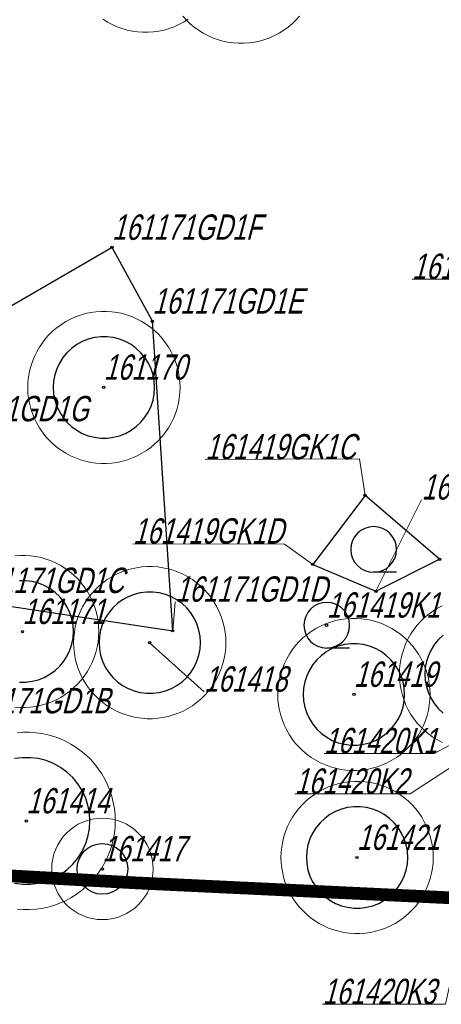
# Model space of a CAD drawing. Header units: metres. Extents: x 7419449 to 7420144, y 5549519 to 5549653.
# Tile 52 of 67: x 7419544 to 7419561, y 5549521 to 5549560. Entities that reach past the tile are written whole.
import ezdxf
from ezdxf.enums import TextEntityAlignment as Align
from ezdxf.lldxf.tags import DXFTag

# ---------------------------------------------------------------- set-up
doc = ezdxf.new("R2010")
doc.units = ezdxf.units.M
doc.layers.add('_4_GRANICA_OPRACOWANIA', color=146, linetype='2', lineweight=53, transparency=0.2)
doc.layers.add('_4_korony', color=7, linetype='Continuous', lineweight=25, true_color=0x7aa300)
for name, color, linetype, lineweight in [('_4_krzewy istniejące', 86, 'Continuous', 30), ('_4_NUMERY_PIKIET', 7, 'Continuous', 15), ('_4_SOD', 30, 'Continuous', 20)]:
    doc.layers.add(name, color=color, linetype=linetype, lineweight=lineweight)
doc.layers.add('_4_PUNKT_INWENTARYZACYJNY', color=7, linetype='Continuous')
doc.styles.add('STANDARD-Working1250', font='arial.ttf', dxfattribs={"height": 2.5})
tags = doc.linetypes.add('2', pattern=[0.9, 0.6, -0.3]).pattern_tags.tags
tags[6:7] = [DXFTag(74, 4), DXFTag(75, 0), DXFTag(340, '0'), DXFTag(46, 1.0), DXFTag(50, 0.0), DXFTag(44, 0.0), DXFTag(45, 0.0)]
tags[4:5] = [DXFTag(74, 4), DXFTag(75, 0), DXFTag(340, '0'), DXFTag(46, 1.0), DXFTag(50, 0.0), DXFTag(44, 0.0), DXFTag(45, 0.0)]

# ---------------------------------------------------------------- blocks, each defined once
blk = doc.blocks.new('A$C38776EB9')
at = {"linetype": 'Continuous', "transparency": 33554623}
blk.add_line((-0.525, -0.525), (0, -0.525), dxfattribs=at)
blk.add_circle((0, 0), 0.525, dxfattribs=at)

msp = doc.modelspace()

# ---------------------------------------------------------------- linework, layer by layer
at = {"layer": '_4_GRANICA_OPRACOWANIA', "lineweight": 30, "ltscale": 3, "const_width": 0.5}
msp.add_lwpolyline([(7419450.062, 5549530.83), (7419458.91, 5549530.45), (7419461.94, 5549530.29), (7419468.08, 5549529.97), (7419483.43, 5549529.18), (7419523.94, 5549526.59), (7419538.19, 5549526.4), (7419548.95, 5549525.8), (7419576.9, 5549524.47), (7419583.97, 5549584.15), (7419584.48, 5549588.54), (7419590.93, 5549644.33), (7419562.5, 5549640.55), (7419487.71, 5549630.61), (7419482.9, 5549629.97), (7419478.25, 5549627.12), (7419462.12, 5549617.26), (7419459.99, 5549593.07), (7419450.09, 5549531.19)], close=True, dxfattribs=at)
at = {"layer": '_4_korony', "linetype": 'Continuous', "flags": 128}
for points in [[(7419549.698, 5549545.338), (7419549.682, 5549545.589), (7419549.635, 5549545.835), (7419549.558, 5549546.074), (7419549.451, 5549546.302), (7419549.316, 5549546.514), (7419549.156, 5549546.707), (7419548.973, 5549546.879), (7419548.77, 5549547.027), (7419548.55, 5549547.148), (7419548.316, 5549547.24), (7419548.073, 5549547.303), (7419547.824, 5549547.334), (7419547.572, 5549547.334), (7419547.323, 5549547.303), (7419547.08, 5549547.24), (7419546.846, 5549547.148), (7419546.626, 5549547.027), (7419546.423, 5549546.879), (7419546.24, 5549546.707), (7419546.08, 5549546.514), (7419545.945, 5549546.302), (7419545.838, 5549546.074), (7419545.761, 5549545.835), (7419545.714, 5549545.589), (7419545.698, 5549545.338), (7419545.714, 5549545.087), (7419545.761, 5549544.841), (7419545.838, 5549544.602), (7419545.945, 5549544.374), (7419546.08, 5549544.162), (7419546.24, 5549543.969), (7419546.423, 5549543.797), (7419546.626, 5549543.649), (7419546.846, 5549543.528), (7419547.08, 5549543.436), (7419547.323, 5549543.373), (7419547.572, 5549543.342), (7419547.824, 5549543.342), (7419548.073, 5549543.373), (7419548.316, 5549543.436), (7419548.55, 5549543.528), (7419548.77, 5549543.649), (7419548.973, 5549543.797), (7419549.156, 5549543.969), (7419549.316, 5549544.162), (7419549.451, 5549544.374), (7419549.558, 5549544.602), (7419549.635, 5549544.841), (7419549.682, 5549545.087)], [(7419551.505, 5549535.273), (7419551.489, 5549535.524), (7419551.442, 5549535.77), (7419551.365, 5549536.009), (7419551.258, 5549536.237), (7419551.123, 5549536.449), (7419550.963, 5549536.642), (7419550.78, 5549536.814), (7419550.577, 5549536.962), (7419550.357, 5549537.083), (7419550.123, 5549537.175), (7419549.88, 5549537.238), (7419549.631, 5549537.269), (7419549.379, 5549537.269), (7419549.13, 5549537.238), (7419548.887, 5549537.175), (7419548.653, 5549537.083), (7419548.433, 5549536.962), (7419548.23, 5549536.814), (7419548.047, 5549536.642), (7419547.887, 5549536.449), (7419547.752, 5549536.237), (7419547.645, 5549536.009), (7419547.568, 5549535.77), (7419547.521, 5549535.524), (7419547.505, 5549535.273), (7419547.521, 5549535.022), (7419547.568, 5549534.776), (7419547.645, 5549534.537), (7419547.752, 5549534.309), (7419547.887, 5549534.097), (7419548.047, 5549533.904), (7419548.23, 5549533.732), (7419548.433, 5549533.584), (7419548.653, 5549533.463), (7419548.887, 5549533.371), (7419549.13, 5549533.308), (7419549.379, 5549533.277), (7419549.631, 5549533.277), (7419549.88, 5549533.308), (7419550.123, 5549533.371), (7419550.357, 5549533.463), (7419550.577, 5549533.584), (7419550.78, 5549533.732), (7419550.963, 5549533.904), (7419551.123, 5549534.097), (7419551.258, 5549534.309), (7419551.365, 5549534.537), (7419551.442, 5549534.776), (7419551.489, 5549535.022)], [(7419559.55, 5549533.23), (7419559.534, 5549533.481), (7419559.487, 5549533.727), (7419559.41, 5549533.966), (7419559.303, 5549534.194), (7419559.168, 5549534.406), (7419559.008, 5549534.599), (7419558.825, 5549534.771), (7419558.622, 5549534.919), (7419558.402, 5549535.04), (7419558.168, 5549535.132), (7419557.925, 5549535.195), (7419557.676, 5549535.226), (7419557.424, 5549535.226), (7419557.175, 5549535.195), (7419556.932, 5549535.132), (7419556.698, 5549535.04), (7419556.478, 5549534.919), (7419556.275, 5549534.771), (7419556.092, 5549534.599), (7419555.932, 5549534.406), (7419555.797, 5549534.194), (7419555.69, 5549533.966), (7419555.613, 5549533.727), (7419555.566, 5549533.481), (7419555.55, 5549533.23), (7419555.566, 5549532.979), (7419555.613, 5549532.733), (7419555.69, 5549532.494), (7419555.797, 5549532.266), (7419555.932, 5549532.054), (7419556.092, 5549531.861), (7419556.275, 5549531.689), (7419556.478, 5549531.541), (7419556.698, 5549531.42), (7419556.932, 5549531.328), (7419557.175, 5549531.265), (7419557.424, 5549531.234), (7419557.676, 5549531.234), (7419557.925, 5549531.265), (7419558.168, 5549531.328), (7419558.402, 5549531.42), (7419558.622, 5549531.541), (7419558.825, 5549531.689), (7419559.008, 5549531.861), (7419559.168, 5549532.054), (7419559.303, 5549532.266), (7419559.41, 5549532.494), (7419559.487, 5549532.733), (7419559.534, 5549532.979)], [(7419559.677, 5549526.801), (7419559.661, 5549527.052), (7419559.614, 5549527.298), (7419559.537, 5549527.537), (7419559.43, 5549527.765), (7419559.295, 5549527.977), (7419559.135, 5549528.17), (7419558.952, 5549528.342), (7419558.749, 5549528.49), (7419558.529, 5549528.611), (7419558.295, 5549528.703), (7419558.052, 5549528.766), (7419557.803, 5549528.797), (7419557.551, 5549528.797), (7419557.302, 5549528.766), (7419557.059, 5549528.703), (7419556.825, 5549528.611), (7419556.605, 5549528.49), (7419556.402, 5549528.342), (7419556.219, 5549528.17), (7419556.059, 5549527.977), (7419555.924, 5549527.765), (7419555.817, 5549527.537), (7419555.74, 5549527.298), (7419555.693, 5549527.052), (7419555.677, 5549526.801), (7419555.693, 5549526.55), (7419555.74, 5549526.304), (7419555.817, 5549526.065), (7419555.924, 5549525.837), (7419556.059, 5549525.625), (7419556.219, 5549525.432), (7419556.402, 5549525.26), (7419556.605, 5549525.112), (7419556.825, 5549524.991), (7419557.059, 5549524.899), (7419557.302, 5549524.836), (7419557.551, 5549524.805), (7419557.803, 5549524.805), (7419558.052, 5549524.836), (7419558.295, 5549524.899), (7419558.529, 5549524.991), (7419558.749, 5549525.112), (7419558.952, 5549525.26), (7419559.135, 5549525.432), (7419559.295, 5549525.625), (7419559.43, 5549525.837), (7419559.537, 5549526.065), (7419559.614, 5549526.304), (7419559.661, 5549526.55)]]:
    msp.add_lwpolyline(points, close=True, dxfattribs=at)
for points in [[(7419544.37, 5549533.718), (7419544.622, 5549533.718), (7419544.871, 5549533.749), (7419545.114, 5549533.812), (7419545.348, 5549533.904), (7419545.568, 5549534.025), (7419545.771, 5549534.173), (7419545.954, 5549534.345), (7419546.114, 5549534.538), (7419546.249, 5549534.75), (7419546.356, 5549534.978), (7419546.433, 5549535.217), (7419546.48, 5549535.463), (7419546.496, 5549535.714), (7419546.48, 5549535.965), (7419546.433, 5549536.211), (7419546.356, 5549536.45), (7419546.249, 5549536.678), (7419546.114, 5549536.89), (7419545.954, 5549537.083), (7419545.771, 5549537.255), (7419545.568, 5549537.403), (7419545.348, 5549537.524), (7419545.114, 5549537.616), (7419544.871, 5549537.679), (7419544.622, 5549537.71), (7419544.37, 5549537.71)], [(7419561.069, 5549535.573), (7419560.886, 5549535.401), (7419560.726, 5549535.208), (7419560.591, 5549534.996), (7419560.484, 5549534.768), (7419560.407, 5549534.529), (7419560.36, 5549534.283), (7419560.344, 5549534.032), (7419560.36, 5549533.781), (7419560.407, 5549533.535), (7419560.484, 5549533.296), (7419560.591, 5549533.068), (7419560.726, 5549532.856), (7419560.886, 5549532.663), (7419561.069, 5549532.491)], [(7419544.177, 5549525.786), (7419544.488, 5549525.747), (7419544.802, 5549525.747), (7419545.113, 5549525.786), (7419545.418, 5549525.864), (7419545.709, 5549525.98), (7419545.985, 5549526.131), (7419546.239, 5549526.316), (7419546.467, 5549526.531), (7419546.668, 5549526.773), (7419546.836, 5549527.038), (7419546.969, 5549527.322), (7419547.066, 5549527.62), (7419547.125, 5549527.929), (7419547.145, 5549528.242), (7419547.125, 5549528.555), (7419547.066, 5549528.864), (7419546.969, 5549529.162), (7419546.836, 5549529.446), (7419546.668, 5549529.711), (7419546.467, 5549529.953), (7419546.239, 5549530.168), (7419545.985, 5549530.353), (7419545.709, 5549530.504), (7419545.418, 5549530.62), (7419545.113, 5549530.698), (7419544.802, 5549530.737), (7419544.488, 5549530.737), (7419544.177, 5549530.698)]]:
    msp.add_lwpolyline(points, dxfattribs=at)
at = {"layer": '_4_korony'}
msp.add_circle((7419547.64, 5549526.35), 1, dxfattribs=at)
at = {"layer": '_4_krzewy istniejące'}
for points in [[(7419535.02, 5549538.26), (7419539.28, 5549534.23), (7419542.49, 5549536.93), (7419550.41, 5549535.74), (7419549.61, 5549547.95), (7419548.02, 5549550.86), (7419539.4, 5549545.86), (7419535.02, 5549538.26)], [(7419558.42, 5549537.3), (7419560.93, 5549538.56), (7419557.99, 5549541.08), (7419555.93, 5549538.36), (7419558.42, 5549537.3)]]:
    msp.add_lwpolyline(points, dxfattribs=at)
at = {"layer": '_4_NUMERY_PIKIET'}
for points in [[(7419567.62, 5549549.61), (7419559.844, 5549549.61)], [(7419557.99, 5549541.08), (7419557.776, 5549542.521), (7419551.694, 5549542.497)], [(7419558.42, 5549537.3), (7419560.22, 5549540.912)], [(7419555.93, 5549538.36), (7419554.818, 5549539.163), (7419548.844, 5549539.173)], [(7419550.41, 5549535.74), (7419550.512, 5549536.883)], [(7419549.5, 5549535.27), (7419551.646, 5549533.337)], [(7419565.14, 5549533.27), (7419560.718, 5549530.903), (7419556.372, 5549530.906)], [(7419564.52, 5549532.41), (7419559.769, 5549529.309), (7419555.218, 5549529.309)], [(7419563.49, 5549531.47), (7419561.16, 5549521.011), (7419556.313, 5549521.011)]]:
    msp.add_lwpolyline(points, dxfattribs=at)
at = {"layer": '_4_PUNKT_INWENTARYZACYJNY'}
for centre in [(7419548.02, 5549550.86), (7419549.61, 5549547.95), (7419547.69, 5549545.34), (7419557.99, 5549541.08), (7419555.93, 5549538.36), (7419560.93, 5549538.56), (7419558.42, 5549537.3), (7419556.48, 5549535.96), (7419544.49, 5549535.71), (7419550.41, 5549535.74), (7419549.5, 5549535.27), (7419557.55, 5549533.23), (7419544.64, 5549528.24), (7419557.67, 5549526.8), (7419547.64, 5549526.35)]:
    msp.add_circle(centre, 0.045, dxfattribs=at)
at = {"layer": '_4_SOD', "flags": 128}
for points in [[(7419547.663, 5549559.858), (7419547.841, 5549559.747), (7419548.026, 5549559.649), (7419548.217, 5549559.563), (7419548.414, 5549559.492), (7419548.615, 5549559.434), (7419548.82, 5549559.391), (7419549.027, 5549559.361), (7419549.236, 5549559.347), (7419549.446, 5549559.347), (7419549.655, 5549559.361), (7419549.862, 5549559.391), (7419550.067, 5549559.434), (7419550.268, 5549559.492), (7419550.465, 5549559.563), (7419550.656, 5549559.649), (7419550.841, 5549559.747), (7419551.019, 5549559.858)], [(7419550.809, 5549559.982), (7419550.949, 5549559.826), (7419551.1, 5549559.681), (7419551.26, 5549559.546), (7419551.429, 5549559.423), (7419551.607, 5549559.312), (7419551.792, 5549559.214), (7419551.983, 5549559.128), (7419552.18, 5549559.057), (7419552.381, 5549558.999), (7419552.586, 5549558.956), (7419552.793, 5549558.926), (7419553.002, 5549558.912), (7419553.212, 5549558.912), (7419553.421, 5549558.926), (7419553.628, 5549558.956), (7419553.833, 5549558.999), (7419554.034, 5549559.057), (7419554.231, 5549559.128), (7419554.422, 5549559.214), (7419554.607, 5549559.312), (7419554.785, 5549559.423), (7419554.954, 5549559.546), (7419555.114, 5549559.681), (7419555.265, 5549559.826), (7419555.405, 5549559.982)], [(7419544.182, 5549532.73), (7419544.391, 5549532.716), (7419544.601, 5549532.716), (7419544.81, 5549532.73), (7419545.017, 5549532.76), (7419545.222, 5549532.803), (7419545.423, 5549532.861), (7419545.62, 5549532.932), (7419545.811, 5549533.018), (7419545.996, 5549533.116), (7419546.174, 5549533.227), (7419546.343, 5549533.35), (7419546.503, 5549533.485), (7419546.654, 5549533.63), (7419546.794, 5549533.786), (7419546.923, 5549533.951), (7419547.04, 5549534.124), (7419547.145, 5549534.306), (7419547.237, 5549534.494), (7419547.315, 5549534.688), (7419547.38, 5549534.887), (7419547.43, 5549535.09), (7419547.467, 5549535.296), (7419547.489, 5549535.505), (7419547.496, 5549535.714), (7419547.489, 5549535.923), (7419547.467, 5549536.132), (7419547.43, 5549536.338), (7419547.38, 5549536.541), (7419547.315, 5549536.74), (7419547.237, 5549536.934), (7419547.145, 5549537.122), (7419547.04, 5549537.304), (7419546.923, 5549537.477), (7419546.794, 5549537.642), (7419546.654, 5549537.798), (7419546.503, 5549537.943), (7419546.343, 5549538.078), (7419546.174, 5549538.201), (7419545.996, 5549538.312), (7419545.811, 5549538.41), (7419545.62, 5549538.496), (7419545.423, 5549538.567), (7419545.222, 5549538.625), (7419545.017, 5549538.668), (7419544.81, 5549538.698), (7419544.601, 5549538.712), (7419544.391, 5549538.712), (7419544.182, 5549538.698)], [(7419561.029, 5549536.728), (7419560.844, 5549536.63), (7419560.666, 5549536.519), (7419560.497, 5549536.396), (7419560.337, 5549536.261), (7419560.186, 5549536.116), (7419560.046, 5549535.96), (7419559.917, 5549535.795), (7419559.8, 5549535.622), (7419559.695, 5549535.44), (7419559.603, 5549535.252), (7419559.525, 5549535.058), (7419559.46, 5549534.859), (7419559.41, 5549534.656), (7419559.373, 5549534.45), (7419559.351, 5549534.241), (7419559.344, 5549534.032), (7419559.351, 5549533.823), (7419559.373, 5549533.614), (7419559.41, 5549533.408), (7419559.46, 5549533.205), (7419559.525, 5549533.006), (7419559.603, 5549532.812), (7419559.695, 5549532.624), (7419559.8, 5549532.442), (7419559.917, 5549532.269), (7419560.046, 5549532.104), (7419560.186, 5549531.948), (7419560.337, 5549531.803), (7419560.497, 5549531.668), (7419560.666, 5549531.545), (7419560.844, 5549531.434), (7419561.029, 5549531.336)], [(7419544.279, 5549524.761), (7419544.523, 5549524.744), (7419544.767, 5549524.744), (7419545.011, 5549524.761), (7419545.253, 5549524.795), (7419545.492, 5549524.846), (7419545.727, 5549524.913), (7419545.956, 5549524.997), (7419546.179, 5549525.096), (7419546.395, 5549525.211), (7419546.602, 5549525.34), (7419546.8, 5549525.484), (7419546.987, 5549525.641), (7419547.163, 5549525.811), (7419547.326, 5549525.992), (7419547.477, 5549526.185), (7419547.613, 5549526.387), (7419547.735, 5549526.599), (7419547.842, 5549526.818), (7419547.934, 5549527.045), (7419548.009, 5549527.277), (7419548.069, 5549527.514), (7419548.111, 5549527.755), (7419548.136, 5549527.998), (7419548.145, 5549528.242), (7419548.136, 5549528.486), (7419548.111, 5549528.729), (7419548.069, 5549528.97), (7419548.009, 5549529.207), (7419547.934, 5549529.439), (7419547.842, 5549529.666), (7419547.735, 5549529.885), (7419547.613, 5549530.097), (7419547.477, 5549530.299), (7419547.326, 5549530.492), (7419547.163, 5549530.673), (7419546.987, 5549530.843), (7419546.8, 5549531), (7419546.602, 5549531.144), (7419546.395, 5549531.273), (7419546.179, 5549531.388), (7419545.956, 5549531.487), (7419545.727, 5549531.571), (7419545.492, 5549531.638), (7419545.253, 5549531.689), (7419545.011, 5549531.723), (7419544.767, 5549531.74), (7419544.523, 5549531.74), (7419544.279, 5549531.723)]]:
    msp.add_lwpolyline(points, dxfattribs=at)
for points in [[(7419550.698, 5549545.338), (7419550.691, 5549545.547), (7419550.669, 5549545.756), (7419550.632, 5549545.962), (7419550.582, 5549546.165), (7419550.517, 5549546.364), (7419550.439, 5549546.558), (7419550.347, 5549546.746), (7419550.242, 5549546.928), (7419550.125, 5549547.101), (7419549.996, 5549547.266), (7419549.856, 5549547.422), (7419549.705, 5549547.567), (7419549.545, 5549547.702), (7419549.376, 5549547.825), (7419549.198, 5549547.936), (7419549.013, 5549548.034), (7419548.822, 5549548.12), (7419548.625, 5549548.191), (7419548.424, 5549548.249), (7419548.219, 5549548.292), (7419548.012, 5549548.322), (7419547.803, 5549548.336), (7419547.593, 5549548.336), (7419547.384, 5549548.322), (7419547.177, 5549548.292), (7419546.972, 5549548.249), (7419546.771, 5549548.191), (7419546.574, 5549548.12), (7419546.383, 5549548.034), (7419546.198, 5549547.936), (7419546.02, 5549547.825), (7419545.851, 5549547.702), (7419545.691, 5549547.567), (7419545.54, 5549547.422), (7419545.4, 5549547.266), (7419545.271, 5549547.101), (7419545.154, 5549546.928), (7419545.049, 5549546.746), (7419544.957, 5549546.558), (7419544.879, 5549546.364), (7419544.814, 5549546.165), (7419544.764, 5549545.962), (7419544.727, 5549545.756), (7419544.705, 5549545.547), (7419544.698, 5549545.338), (7419544.705, 5549545.129), (7419544.727, 5549544.92), (7419544.764, 5549544.714), (7419544.814, 5549544.511), (7419544.879, 5549544.312), (7419544.957, 5549544.118), (7419545.049, 5549543.93), (7419545.154, 5549543.748), (7419545.271, 5549543.575), (7419545.4, 5549543.41), (7419545.54, 5549543.254), (7419545.691, 5549543.109), (7419545.851, 5549542.974), (7419546.02, 5549542.851), (7419546.198, 5549542.74), (7419546.383, 5549542.642), (7419546.574, 5549542.556), (7419546.771, 5549542.485), (7419546.972, 5549542.427), (7419547.177, 5549542.384), (7419547.384, 5549542.354), (7419547.593, 5549542.34), (7419547.803, 5549542.34), (7419548.012, 5549542.354), (7419548.219, 5549542.384), (7419548.424, 5549542.427), (7419548.625, 5549542.485), (7419548.822, 5549542.556), (7419549.013, 5549542.642), (7419549.198, 5549542.74), (7419549.376, 5549542.851), (7419549.545, 5549542.974), (7419549.705, 5549543.109), (7419549.856, 5549543.254), (7419549.996, 5549543.41), (7419550.125, 5549543.575), (7419550.242, 5549543.748), (7419550.347, 5549543.93), (7419550.439, 5549544.118), (7419550.517, 5549544.312), (7419550.582, 5549544.511), (7419550.632, 5549544.714), (7419550.669, 5549544.92), (7419550.691, 5549545.129)], [(7419552.505, 5549535.273), (7419552.498, 5549535.482), (7419552.476, 5549535.691), (7419552.439, 5549535.897), (7419552.389, 5549536.1), (7419552.324, 5549536.299), (7419552.246, 5549536.493), (7419552.154, 5549536.681), (7419552.049, 5549536.863), (7419551.932, 5549537.036), (7419551.803, 5549537.201), (7419551.663, 5549537.357), (7419551.512, 5549537.502), (7419551.352, 5549537.637), (7419551.183, 5549537.76), (7419551.005, 5549537.871), (7419550.82, 5549537.969), (7419550.629, 5549538.055), (7419550.432, 5549538.126), (7419550.231, 5549538.184), (7419550.026, 5549538.227), (7419549.819, 5549538.257), (7419549.61, 5549538.271), (7419549.4, 5549538.271), (7419549.191, 5549538.257), (7419548.984, 5549538.227), (7419548.779, 5549538.184), (7419548.578, 5549538.126), (7419548.381, 5549538.055), (7419548.19, 5549537.969), (7419548.005, 5549537.871), (7419547.827, 5549537.76), (7419547.658, 5549537.637), (7419547.498, 5549537.502), (7419547.347, 5549537.357), (7419547.207, 5549537.201), (7419547.078, 5549537.036), (7419546.961, 5549536.863), (7419546.856, 5549536.681), (7419546.764, 5549536.493), (7419546.686, 5549536.299), (7419546.621, 5549536.1), (7419546.571, 5549535.897), (7419546.534, 5549535.691), (7419546.512, 5549535.482), (7419546.505, 5549535.273), (7419546.512, 5549535.064), (7419546.534, 5549534.855), (7419546.571, 5549534.649), (7419546.621, 5549534.446), (7419546.686, 5549534.247), (7419546.764, 5549534.053), (7419546.856, 5549533.865), (7419546.961, 5549533.683), (7419547.078, 5549533.51), (7419547.207, 5549533.345), (7419547.347, 5549533.189), (7419547.498, 5549533.044), (7419547.658, 5549532.909), (7419547.827, 5549532.786), (7419548.005, 5549532.675), (7419548.19, 5549532.577), (7419548.381, 5549532.491), (7419548.578, 5549532.42), (7419548.779, 5549532.362), (7419548.984, 5549532.319), (7419549.191, 5549532.289), (7419549.4, 5549532.275), (7419549.61, 5549532.275), (7419549.819, 5549532.289), (7419550.026, 5549532.319), (7419550.231, 5549532.362), (7419550.432, 5549532.42), (7419550.629, 5549532.491), (7419550.82, 5549532.577), (7419551.005, 5549532.675), (7419551.183, 5549532.786), (7419551.352, 5549532.909), (7419551.512, 5549533.044), (7419551.663, 5549533.189), (7419551.803, 5549533.345), (7419551.932, 5549533.51), (7419552.049, 5549533.683), (7419552.154, 5549533.865), (7419552.246, 5549534.053), (7419552.324, 5549534.247), (7419552.389, 5549534.446), (7419552.439, 5549534.649), (7419552.476, 5549534.855), (7419552.498, 5549535.064)], [(7419560.55, 5549533.23), (7419560.543, 5549533.439), (7419560.521, 5549533.648), (7419560.484, 5549533.854), (7419560.434, 5549534.057), (7419560.369, 5549534.256), (7419560.291, 5549534.45), (7419560.199, 5549534.638), (7419560.094, 5549534.82), (7419559.977, 5549534.993), (7419559.848, 5549535.158), (7419559.708, 5549535.314), (7419559.557, 5549535.459), (7419559.397, 5549535.594), (7419559.228, 5549535.717), (7419559.05, 5549535.828), (7419558.865, 5549535.926), (7419558.674, 5549536.012), (7419558.477, 5549536.083), (7419558.276, 5549536.141), (7419558.071, 5549536.184), (7419557.864, 5549536.214), (7419557.655, 5549536.228), (7419557.445, 5549536.228), (7419557.236, 5549536.214), (7419557.029, 5549536.184), (7419556.824, 5549536.141), (7419556.623, 5549536.083), (7419556.426, 5549536.012), (7419556.235, 5549535.926), (7419556.05, 5549535.828), (7419555.872, 5549535.717), (7419555.703, 5549535.594), (7419555.543, 5549535.459), (7419555.392, 5549535.314), (7419555.252, 5549535.158), (7419555.123, 5549534.993), (7419555.006, 5549534.82), (7419554.901, 5549534.638), (7419554.809, 5549534.45), (7419554.731, 5549534.256), (7419554.666, 5549534.057), (7419554.616, 5549533.854), (7419554.579, 5549533.648), (7419554.557, 5549533.439), (7419554.55, 5549533.23), (7419554.557, 5549533.021), (7419554.579, 5549532.812), (7419554.616, 5549532.606), (7419554.666, 5549532.403), (7419554.731, 5549532.204), (7419554.809, 5549532.01), (7419554.901, 5549531.822), (7419555.006, 5549531.64), (7419555.123, 5549531.467), (7419555.252, 5549531.302), (7419555.392, 5549531.146), (7419555.543, 5549531.001), (7419555.703, 5549530.866), (7419555.872, 5549530.743), (7419556.05, 5549530.632), (7419556.235, 5549530.534), (7419556.426, 5549530.448), (7419556.623, 5549530.377), (7419556.824, 5549530.319), (7419557.029, 5549530.276), (7419557.236, 5549530.246), (7419557.445, 5549530.232), (7419557.655, 5549530.232), (7419557.864, 5549530.246), (7419558.071, 5549530.276), (7419558.276, 5549530.319), (7419558.477, 5549530.377), (7419558.674, 5549530.448), (7419558.865, 5549530.534), (7419559.05, 5549530.632), (7419559.228, 5549530.743), (7419559.397, 5549530.866), (7419559.557, 5549531.001), (7419559.708, 5549531.146), (7419559.848, 5549531.302), (7419559.977, 5549531.467), (7419560.094, 5549531.64), (7419560.199, 5549531.822), (7419560.291, 5549532.01), (7419560.369, 5549532.204), (7419560.434, 5549532.403), (7419560.484, 5549532.606), (7419560.521, 5549532.812), (7419560.543, 5549533.021)], [(7419560.677, 5549526.801), (7419560.67, 5549527.01), (7419560.648, 5549527.219), (7419560.611, 5549527.425), (7419560.561, 5549527.628), (7419560.496, 5549527.827), (7419560.418, 5549528.021), (7419560.326, 5549528.209), (7419560.221, 5549528.391), (7419560.104, 5549528.564), (7419559.975, 5549528.729), (7419559.835, 5549528.885), (7419559.684, 5549529.03), (7419559.524, 5549529.165), (7419559.355, 5549529.288), (7419559.177, 5549529.399), (7419558.992, 5549529.497), (7419558.801, 5549529.583), (7419558.604, 5549529.654), (7419558.403, 5549529.712), (7419558.198, 5549529.755), (7419557.991, 5549529.785), (7419557.782, 5549529.799), (7419557.572, 5549529.799), (7419557.363, 5549529.785), (7419557.156, 5549529.755), (7419556.951, 5549529.712), (7419556.75, 5549529.654), (7419556.553, 5549529.583), (7419556.362, 5549529.497), (7419556.177, 5549529.399), (7419555.999, 5549529.288), (7419555.83, 5549529.165), (7419555.67, 5549529.03), (7419555.519, 5549528.885), (7419555.379, 5549528.729), (7419555.25, 5549528.564), (7419555.133, 5549528.391), (7419555.028, 5549528.209), (7419554.936, 5549528.021), (7419554.858, 5549527.827), (7419554.793, 5549527.628), (7419554.743, 5549527.425), (7419554.706, 5549527.219), (7419554.684, 5549527.01), (7419554.677, 5549526.801), (7419554.684, 5549526.592), (7419554.706, 5549526.383), (7419554.743, 5549526.177), (7419554.793, 5549525.974), (7419554.858, 5549525.775), (7419554.936, 5549525.581), (7419555.028, 5549525.393), (7419555.133, 5549525.211), (7419555.25, 5549525.038), (7419555.379, 5549524.873), (7419555.519, 5549524.717), (7419555.67, 5549524.572), (7419555.83, 5549524.437), (7419555.999, 5549524.314), (7419556.177, 5549524.203), (7419556.362, 5549524.105), (7419556.553, 5549524.019), (7419556.75, 5549523.948), (7419556.951, 5549523.89), (7419557.156, 5549523.847), (7419557.363, 5549523.817), (7419557.572, 5549523.803), (7419557.782, 5549523.803), (7419557.991, 5549523.817), (7419558.198, 5549523.847), (7419558.403, 5549523.89), (7419558.604, 5549523.948), (7419558.801, 5549524.019), (7419558.992, 5549524.105), (7419559.177, 5549524.203), (7419559.355, 5549524.314), (7419559.524, 5549524.437), (7419559.684, 5549524.572), (7419559.835, 5549524.717), (7419559.975, 5549524.873), (7419560.104, 5549525.038), (7419560.221, 5549525.211), (7419560.326, 5549525.393), (7419560.418, 5549525.581), (7419560.496, 5549525.775), (7419560.561, 5549525.974), (7419560.611, 5549526.177), (7419560.648, 5549526.383), (7419560.67, 5549526.592)]]:
    msp.add_lwpolyline(points, close=True, dxfattribs=at)
at = {"layer": '_4_SOD'}
msp.add_circle((7419547.64, 5549526.35), 2, dxfattribs=at)

# ---------------------------------------------------------------- block references
at = {"layer": '_4_krzewy istniejące', "transparency": 33554687, "xscale": -1.716736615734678, "yscale": 1.716736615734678, "zscale": 1.716736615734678}
for p in [(7419558.327, 5549538.949), (7419556.48, 5549535.96)]:
    msp.add_blockref('A$C38776EB9', p, dxfattribs=at)

# ---------------------------------------------------------------- texts
at = {"layer": '_4_NUMERY_PIKIET', "style": 'STANDARD-Working1250', "oblique": 15, "width": 0.7}
for s, p in [('161171GD1F', (7419548.02, 5549550.86)), ('161161GK1', (7419559.844, 5549549.314)), ('161171GD1E', (7419549.61, 5549547.95)), ('161170', (7419547.69, 5549545.34)), ('161171GD1G', (7419541.05, 5549543.703)), ('161419GK1C', (7419551.694, 5549542.201)), ('161419GK1A', (7419560.22, 5549540.616)), ('161419GK1D', (7419548.844, 5549538.877)), ('161171GD1C', (7419542.49, 5549536.93)), ('161171GD1D', (7419550.512, 5549536.587)), ('161419K1', (7419556.48, 5549535.96)), ('161171', (7419544.49, 5549535.71)), ('161419', (7419557.55, 5549533.23)), ('161418', (7419551.646, 5549533.041)), ('161171GD1B', (7419542, 5549532.186)), ('161420K1', (7419556.372, 5549530.61)), ('161420K2', (7419555.218, 5549529.013)), ('161414', (7419544.64, 5549528.24)), ('161421', (7419557.67, 5549526.8)), ('161417', (7419547.64, 5549526.35)), ('161420K3', (7419556.313, 5549520.715))]:
    msp.add_text(s, height=1, dxfattribs=at).set_placement(p, align=Align.BOTTOM_LEFT)

doc.saveas('drawing.dxf')
